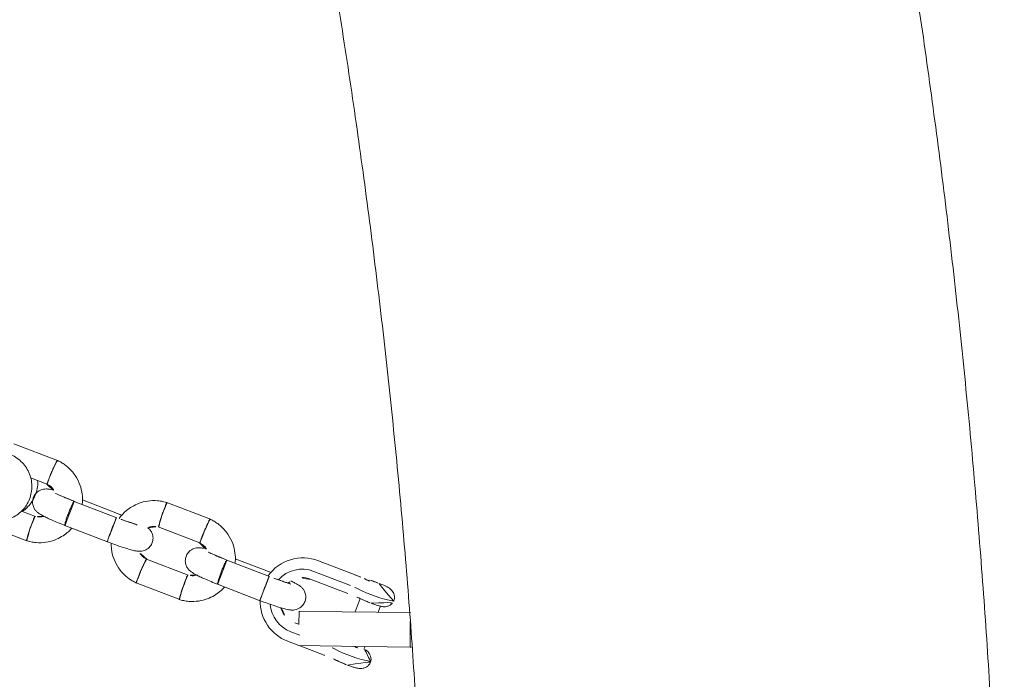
# Model space of a CAD drawing. Extents: x 5459245 to 5462690, y 5971016 to 5972523.
# Tile 161 of 198: x 5462453.623 to 5462453.851, y 5972213.362 to 5972213.515. Entities that reach past the tile are written whole.
import ezdxf

# ---------------------------------------------------------------- set-up
doc = ezdxf.new("R2010")
doc.units = 0
doc.layers.add('A_MAŁA ARCHITEKTURA', color=195, linetype='CONTINUOUS', lineweight=9)

# ---------------------------------------------------------------- blocks, each defined once
blk = doc.blocks.new('A$C43995eb0')
at = {"layer": 'A_MAŁA ARCHITEKTURA', "linetype": 'Continuous'}
for p, q in [((1217.99, 788.15), (1223.3, 790.79)), ((1223.3, 790.79), (1223.16, 791.07)), ((1230.34, 776.58), (1223.3, 790.79)), ((1223.17, 773.03), (1216.14, 787.24)), ((1228.64, 781.51), (1227.94, 781.44)), ((1219.47, 780.51), (1217.93, 780.35)), ((1234.76, 767.65), (1230.34, 776.58)), ((1213.71, 775.58), (1213.73, 775.41)), ((1218.54, 775.38), (1221.83, 775.74)), ((1234.06, 773.97), (1234.06, 773.96)), ((1214.22, 771.82), (1215.17, 762.77)), ((1214.22, 771.81), (1214.22, 771.82)), ((1216.89, 771.98), (1217.84, 762.93)), ((1218.79, 772.3), (1218.79, 772.31)), ((1219.75, 763.25), (1218.79, 772.3)), ((1227.59, 764.1), (1223.17, 773.03)), ((1234.72, 767.74), (1234.06, 773.96)), ((1234.73, 767.64), (1234.76, 767.65)), ((1235.02, 764.91), (1234.73, 767.64)), ((1227.59, 764.1), (1230.35, 765.47)), ((1230.33, 765.46), (1230.44, 764.43)), ((1232.72, 764.55), (1232.48, 766.77)), ((1215.17, 762.77), (1215.18, 762.76)), ((1230.45, 764.43), (1230.44, 764.43)), ((1222.59, 754.26), (1223.53, 745.36)), ((1223.57, 754.33), (1224.68, 743.83)), ((1230.65, 744.44), (1229.54, 754.97)), ((1238.96, 727.44), (1237.82, 738.22)), ((1217.99, 736.08), (1219.13, 725.3)), ((1225.07, 726.12), (1223.99, 736.42)), ((1231.88, 737.4), (1232.97, 727.1)), ((1226.49, 717.37), (1226.53, 716.95)), ((1226.51, 717.09), (1227.51, 707.61)), ((1234.63, 706.7), (1233.52, 717.22)), ((1227.55, 716.58), (1228.66, 706.08)), ((1228.39, 694.59), (1227.96, 698.67)), ((1235.86, 699.66), (1236.22, 696.23)), ((1242.94, 689.69), (1241.8, 700.47)), ((1221.97, 698.33), (1223.11, 687.55))]:
    blk.add_line(p, q, dxfattribs=at)
at = {"layer": 'A_MAŁA ARCHITEKTURA', "linetype": 'Continuous', "flags": 128}
blk.add_lwpolyline([(1222.92, 758.9), (1222.9, 758.91), (1222.49, 759.11)], dxfattribs=at)
at = {"layer": 'A_MAŁA ARCHITEKTURA', "linetype": 'Continuous'}
for centre, radius, start, end in [((1201.6, 775.86), 30.04, 359.1521, 16.1682), ((1186.37, 774.21), 30.39, 359.2245, 16.0438), ((1222.56, 779.17), 6.51, 359.6912, 21.0481), ((1281.5, 779.26), 47.74, 181.9932, 186.3668), ((1159.88, 766.31), 54.62, 5.7792, 9.7719), ((1261.67, 777.11), 47.74, 181.9932, 186.3668), ((1265.92, 777.57), 47.43, 181.9932, 186.3668), ((1254.97, 776.22), 23.36, 181.9728, 186.1077), ((1240.61, 774.63), 23.87, 181.9932, 186.3668), ((1225.04, 763.87), 10.03, 296.1758, 6.0035), ((1225.07, 763.8), 9.95, 185.9606, 261.503), ((1225.26, 763.7), 7.46, 185.9579, 254.7693), ((1225.09, 763.82), 5.37, 185.9692, 246.0386), ((1225.06, 763.86), 5.42, 314.5785, 5.9962), ((1225.06, 763.86), 5.42, 314.7162, 5.9962), ((1225.24, 763.76), 7.52, 302.231, 5.9991)]:
    blk.add_arc(centre, radius, start, end, dxfattribs=at)
for points, knots in [([(2041.28, 1160.34), (2037.12, 1160.29), (2025.22, 1160.14), (2005.58, 1159.65), (1982.35, 1158.76), (1959.14, 1157.56), (1935.95, 1156.04), (1912.77, 1154.21), (1889.62, 1152.06), (1866.49, 1149.6), (1843.39, 1146.82), (1820.32, 1143.73), (1797.29, 1140.32), (1774.3, 1136.61), (1751.36, 1132.58), (1728.46, 1128.23), (1705.61, 1123.58), (1682.81, 1118.62), (1660.07, 1113.35), (1637.4, 1107.77), (1614.78, 1101.88), (1592.24, 1095.68), (1569.77, 1089.18), (1547.37, 1082.37), (1525.05, 1075.26), (1502.81, 1067.85), (1480.65, 1060.13), (1458.58, 1052.11), (1436.61, 1043.8), (1414.73, 1035.18), (1392.95, 1026.27), (1371.26, 1017.06), (1349.69, 1007.56), (1328.22, 997.76), (1306.86, 987.68), (1285.62, 977.3), (1264.5, 966.64), (1243.5, 955.68), (1222.62, 944.45), (1201.87, 932.93), (1181.25, 921.13), (1160.77, 909.05), (1140.42, 896.69), (1120.21, 884.05), (1100.15, 871.14), (1080.23, 857.96), (1060.46, 844.51), (1040.85, 830.79), (1021.39, 816.8), (1002.08, 802.55), (982.94, 788.04), (963.97, 773.27), (945.16, 758.24), (926.52, 742.96), (908.06, 727.42), (889.77, 711.64), (871.66, 695.6), (853.73, 679.32), (835.99, 662.8), (818.43, 646.04), (801.07, 629.03), (784.45, 612.38), (773.72, 601.3), (768.63, 596.05)], [0, 0, 0, 0, 0.008873, 0.025401, 0.041929, 0.058457, 0.074985, 0.091514, 0.108042, 0.124571, 0.1411, 0.157629, 0.174159, 0.190689, 0.20722, 0.223751, 0.240282, 0.256814, 0.273347, 0.28988, 0.306414, 0.322948, 0.339484, 0.35602, 0.372556, 0.389094, 0.405632, 0.422171, 0.438711, 0.455252, 0.471794, 0.488336, 0.50488, 0.521424, 0.53797, 0.554516, 0.571064, 0.587612, 0.604161, 0.620712, 0.637263, 0.653816, 0.670369, 0.686924, 0.70348, 0.720036, 0.736594, 0.753153, 0.769713, 0.786274, 0.802835, 0.819398, 0.835962, 0.852527, 0.869093, 0.88566, 0.902228, 0.918797, 0.935367, 0.951938, 0.968509, 0.985082, 1, 1, 1, 1]), ([(919.82, 558.91), (920.83, 559.88), (927.44, 566.25), (939.84, 577.78), (957.02, 593.51), (974.41, 608.96), (991.96, 624.18), (1009.69, 639.15), (1027.6, 653.86), (1045.67, 668.32), (1063.9, 682.52), (1082.3, 696.47), (1100.86, 710.15), (1119.58, 723.57), (1138.45, 736.73), (1157.47, 749.62), (1176.63, 762.23), (1195.94, 774.58), (1215.13, 786.51), (1227.95, 794.18), (1234.24, 797.94)], [0, 0, 0, 0, 0.010452, 0.0687627, 0.1270773, 0.1853958, 0.2437183, 0.3020449, 0.3603755, 0.4187103, 0.4770493, 0.5353925, 0.59374, 0.6520919, 0.710448, 0.7688086, 0.8271735, 0.8855429, 0.9439167, 1, 1, 1, 1]), ([(1230.45, 784.2), (1230.38, 784.18), (1230.05, 784.13), (1229.58, 783.82), (1229.12, 783.37), (1228.83, 782.88), (1228.67, 782.43), (1228.59, 782.05), (1228.57, 781.76), (1228.57, 781.58), (1228.57, 781.5)], [0, 0, 0, 0, 0.056443, 0.251475, 0.415661, 0.558831, 0.684746, 0.795027, 0.908675, 1, 1, 1, 1]), ([(1233.62, 779.79), (1233.59, 780.02), (1233.53, 780.58), (1233.41, 781.37), (1233.29, 781.97), (1233.16, 782.43), (1232.97, 782.91), (1232.63, 783.41), (1232.1, 783.87), (1231.39, 784.18), (1230.8, 784.3), (1230.49, 784.22), (1230.45, 784.2)], [0, 0, 0, 0, 0.101371, 0.240684, 0.388276, 0.482303, 0.56165, 0.645535, 0.750831, 0.860327, 0.981309, 1, 1, 1, 1]), ([(1215.58, 782.58), (1215.31, 782.54), (1214.81, 782.45), (1214.21, 782.04), (1213.78, 781.58), (1213.52, 781.1), (1213.38, 780.66), (1213.32, 780.28), (1213.29, 779.9), (1213.3, 779.4), (1213.34, 778.63), (1213.4, 777.91), (1213.44, 777.49), (1213.45, 777.4)], [0, 0, 0, 0, 0.111051, 0.214131, 0.301925, 0.378608, 0.44619, 0.50525, 0.571703, 0.688795, 0.822069, 0.961466, 1, 1, 1, 1]), ([(1218.35, 778.13), (1218.32, 778.36), (1218.26, 778.91), (1218.14, 779.7), (1218.02, 780.31), (1217.9, 780.77), (1217.72, 781.23), (1217.39, 781.73), (1216.89, 782.19), (1216.26, 782.52), (1215.8, 782.56), (1215.58, 782.58)], [0, 0, 0, 0, 0.105386, 0.253319, 0.409491, 0.506652, 0.590307, 0.679285, 0.787947, 0.901615, 1, 1, 1, 1]), ([(1233.81, 777.39), (1233.81, 777.52), (1233.8, 777.87), (1233.75, 778.59), (1233.68, 779.31), (1233.63, 779.71), (1233.62, 779.79)], [0, 0, 0, 0, 0.191121, 0.540271, 0.90522, 1, 1, 1, 1]), ([(1213.45, 777.4), (1213.48, 777.18), (1213.54, 776.63), (1213.64, 775.94), (1213.7, 775.55), (1213.73, 775.41)], [0, 0, 0, 0, 0.311177, 0.748997, 1, 1, 1, 1]), ([(1218.54, 775.7), (1218.54, 775.83), (1218.53, 776.19), (1218.48, 776.91), (1218.41, 777.64), (1218.36, 778.04), (1218.35, 778.13)], [0, 0, 0, 0, 0.190006, 0.537174, 0.900082, 1, 1, 1, 1]), ([(1229.58, 754.58), (1229.52, 755.15), (1229.39, 756.24), (1229.14, 758.12), (1228.87, 759.83), (1228.6, 761.1), (1228.44, 761.76), (1228.11, 762.64), (1227.43, 763.58), (1226.54, 764.11), (1225.74, 764.3), (1225.02, 764.32), (1224.16, 764.13), (1223.28, 763.58), (1222.79, 762.96), (1222.56, 762.52), (1222.4, 762.11), (1222.27, 761.49), (1222.22, 760.49), (1222.21, 759.63), (1222.23, 759.22), (1222.23, 759.18)], [0, 0, 0, 0, 0.074597, 0.142283, 0.255072, 0.33797, 0.390666, 0.438286, 0.498777, 0.56183, 0.588836, 0.612444, 0.656858, 0.706677, 0.74812, 0.763927, 0.782056, 0.843003, 0.936094, 0.994151, 1, 1, 1, 1]), ([(1222.9, 759.55), (1222.89, 759.55), (1222.87, 759.56), (1222.89, 759.4), (1222.94, 759.03), (1223.05, 758.33), (1223.21, 757.26), (1223.41, 755.74), (1223.55, 754.55), (1223.62, 753.91)], [0, 0, 0, 0, 0.023508, 0.119986, 0.241306, 0.388819, 0.563636, 0.766662, 1, 1, 1, 1]), ([(1223.59, 754.24), (1223.59, 754.24), (1223.58, 754.24), (1223.6, 754.24), (1223.61, 754.25)], [0, 0, 0, 0, 0.187362, 1, 1, 1, 1]), ([(1223.59, 754.24), (1223.59, 754.24), (1223.62, 754.24), (1223.79, 754.25), (1224.36, 754.3), (1225.18, 754.38), (1225.99, 754.47), (1226.65, 754.54), (1227.15, 754.59), (1227.79, 754.66), (1228.52, 754.75), (1229.18, 754.83), (1229.51, 754.88), (1229.53, 754.88), (1229.53, 754.89)], [0, 0, 0, 0, 0.004379, 0.114036, 0.223692, 0.333335, 0.442956, 0.497167, 0.551373, 0.605579, 0.715172, 0.824778, 0.934424, 1, 1, 1, 1]), ([(1224.47, 745.79), (1224.34, 745.75), (1223.58, 745.51), (1222.25, 744.71), (1220.55, 743.27), (1219.1, 741.25), (1218.35, 739.33), (1218.07, 737.81), (1217.98, 736.85), (1217.99, 736.2), (1218, 735.89)], [0, 0, 0, 0, 0.032398, 0.188722, 0.364085, 0.558457, 0.771809, 0.847368, 0.92505, 1, 1, 1, 1]), ([(1224.54, 738.4), (1224.56, 738.29), (1224.64, 737.92), (1224.74, 737.53), (1225.07, 736.63), (1225.75, 735.7), (1226.64, 735.16), (1227.44, 734.98), (1228.16, 734.95), (1229.03, 735.14), (1229.9, 735.7), (1230.39, 736.32), (1230.62, 736.76), (1230.78, 737.17), (1230.91, 737.79), (1230.97, 738.78), (1230.96, 740), (1230.91, 741.27), (1230.8, 742.82), (1230.69, 743.98), (1230.63, 744.58)], [0, 0, 0, 0, 0.02229, 0.081306, 0.134638, 0.202383, 0.272999, 0.303244, 0.329683, 0.379423, 0.435217, 0.481631, 0.499334, 0.519637, 0.587893, 0.692151, 0.75717, 0.83035, 0.911435, 1, 1, 1, 1]), ([(1224.69, 743.81), (1224.69, 743.81), (1224.72, 743.78), (1224.9, 743.74), (1225.47, 743.73), (1226.3, 743.76), (1227.11, 743.82), (1227.78, 743.89), (1228.27, 743.94), (1228.91, 744.03), (1229.64, 744.14), (1230.29, 744.27), (1230.62, 744.38), (1230.66, 744.44), (1230.64, 744.46), (1230.64, 744.46)], [0, 0, 0, 0, 0.004287, 0.111621, 0.218955, 0.326276, 0.433577, 0.48664, 0.539698, 0.592756, 0.700028, 0.807313, 0.914638, 0.995713, 1, 1, 1, 1]), ([(1237.85, 738.04), (1237.78, 738.41), (1237.63, 739.19), (1237.11, 740.66), (1236.21, 742.29), (1234.84, 743.83), (1233.38, 744.95), (1231.96, 745.67), (1230.99, 746.04), (1230.51, 746.14), (1230.47, 746.15)], [0, 0, 0, 0, 0.098812, 0.204547, 0.400896, 0.577576, 0.73455, 0.871788, 0.989269, 1, 1, 1, 1]), ([(1224.66, 743.97), (1224.71, 743.48), (1224.8, 742.54), (1224.92, 741.03), (1225, 739.79), (1225, 739.07), (1225.03, 739.06), (1225.04, 739.06)], [0, 0, 0, 0, 0.204259, 0.387014, 0.688908, 0.911137, 1, 1, 1, 1]), ([(1224.69, 743.81), (1224.69, 743.81), (1224.68, 743.82), (1224.69, 743.83), (1224.7, 743.83)], [0, 0, 0, 0, 0.1873624, 1, 1, 1, 1]), ([(1223.99, 736.26), (1224, 736.62), (1224.03, 737.28), (1224.36, 738.28), (1224.8, 738.79), (1225.04, 739.06)], [0, 0, 0, 0, 0.347957, 0.646094, 1, 1, 1, 1]), ([(1230.96, 739.11), (1231.01, 739.07), (1231.32, 738.78), (1231.67, 738.15), (1231.8, 737.54), (1231.85, 737.29)], [0, 0, 0, 0, 0.095922, 0.616955, 1, 1, 1, 1]), ([(1235.09, 737.61), (1235.07, 737.6), (1234.73, 737.55), (1234.04, 737.46), (1233.12, 737.35), (1232.4, 737.28), (1232.03, 737.27), (1231.9, 737.28), (1231.9, 737.29), (1231.9, 737.3)], [0, 0, 0, 0, 0.0083, 0.216134, 0.42397, 0.631792, 0.839568, 0.942307, 1, 1, 1, 1]), ([(1235.09, 737.61), (1235.1, 737.61), (1235.44, 737.66), (1236.11, 737.76), (1236.96, 737.91), (1237.56, 738.04), (1237.82, 738.12), (1237.82, 738.15), (1237.83, 738.15)], [0, 0, 0, 0, 0.0089145, 0.2321351, 0.4553541, 0.6785458, 0.901695, 1, 1, 1, 1]), ([(1221.22, 736.1), (1221.2, 736.09), (1221.18, 736.09), (1221.11, 736.09), (1220.9, 736.07), (1220.37, 736.04), (1219.57, 736), (1218.76, 735.97), (1218.2, 735.97), (1218, 735.99), (1218.01, 736.01), (1218.01, 736.01)], [0, 0, 0, 0, 0.008223, 0.014446, 0.039344, 0.139246, 0.341142, 0.547016, 0.752856, 0.958656, 1, 1, 1, 1]), ([(1221.22, 736.1), (1221.23, 736.1), (1221.25, 736.1), (1221.32, 736.1), (1221.53, 736.12), (1222.05, 736.16), (1222.8, 736.23), (1223.5, 736.31), (1223.93, 736.37), (1223.95, 736.4), (1223.96, 736.42)], [0, 0, 0, 0, 0.008949, 0.015723, 0.042822, 0.151556, 0.3713, 0.595395, 0.819454, 1, 1, 1, 1]), ([(1222.31, 725.67), (1222.33, 725.67), (1222.67, 725.72), (1223.34, 725.82), (1224.19, 725.97), (1224.79, 726.1), (1225.04, 726.18), (1225.05, 726.21), (1225.06, 726.22)], [0, 0, 0, 0, 0.00894, 0.2328, 0.45666, 0.680507, 0.904304, 1, 1, 1, 1]), ([(1226.34, 724.06), (1226.17, 724.21), (1225.73, 724.61), (1225.28, 725.36), (1225.15, 725.97), (1225.1, 726.23)], [0, 0, 0, 0, 0.269575, 0.690765, 1, 1, 1, 1]), ([(1233.56, 716.83), (1233.5, 717.41), (1233.37, 718.5), (1233.12, 720.37), (1232.85, 722.08), (1232.58, 723.36), (1232.42, 724.01), (1232.09, 724.9), (1231.41, 725.83), (1230.52, 726.37), (1229.72, 726.55), (1229, 726.58), (1228.14, 726.39), (1227.26, 725.84), (1226.77, 725.21), (1226.54, 724.77), (1226.41, 724.45), (1226.37, 724.22), (1226.34, 724.06)], [0, 0, 0, 0, 0.090561, 0.172733, 0.30966, 0.4103, 0.474272, 0.532085, 0.605521, 0.682068, 0.714854, 0.743514, 0.797433, 0.857913, 0.908226, 0.927417, 0.949425, 1, 1, 1, 1]), ([(1232.96, 727.26), (1232.95, 726.9), (1232.92, 726.24), (1232.64, 725.34), (1232.28, 724.92), (1232.12, 724.73)], [0, 0, 0, 0, 0.391356, 0.726674, 1, 1, 1, 1]), ([(1236.18, 727.18), (1236.17, 727.18), (1235.82, 727.15), (1235.13, 727.11), (1234.2, 727.07), (1233.48, 727.05), (1233.11, 727.06), (1232.98, 727.08), (1232.98, 727.09), (1232.98, 727.1)], [0, 0, 0, 0, 0.008224, 0.214149, 0.420074, 0.625987, 0.831854, 0.933648, 1, 1, 1, 1]), ([(1233.41, 718.15), (1233.81, 718.36), (1234.88, 718.9), (1236.4, 720.26), (1237.86, 722.26), (1238.6, 724.19), (1238.88, 725.71), (1238.97, 726.67), (1238.96, 727.32), (1238.95, 727.63)], [0, 0, 0, 0, 0.117213, 0.308033, 0.519539, 0.751696, 0.833915, 0.918445, 1, 1, 1, 1]), ([(1236.18, 727.18), (1236.2, 727.18), (1236.55, 727.2), (1237.22, 727.26), (1238.07, 727.34), (1238.68, 727.42), (1238.94, 727.47), (1238.95, 727.5), (1238.95, 727.5)], [0, 0, 0, 0, 0.008959, 0.233296, 0.457632, 0.68194, 0.906206, 1, 1, 1, 1]), ([(1219.1, 725.48), (1219.17, 725.11), (1219.32, 724.33), (1219.84, 722.86), (1220.74, 721.23), (1222.11, 719.68), (1223.57, 718.57), (1224.99, 717.83), (1226.28, 717.4), (1227.1, 717.2), (1227.48, 717.16), (1227.48, 717.16)], [0, 0, 0, 0, 0.090828, 0.18802, 0.368505, 0.530909, 0.675199, 0.801349, 0.909338, 0.999151, 1, 1, 1, 1]), ([(1222.31, 725.67), (1222.3, 725.66), (1221.96, 725.61), (1221.27, 725.52), (1220.35, 725.41), (1219.63, 725.35), (1219.26, 725.33), (1219.13, 725.35), (1219.13, 725.36), (1219.13, 725.37)], [0, 0, 0, 0, 0.008239, 0.214542, 0.420843, 0.62712, 0.833357, 0.935346, 1, 1, 1, 1]), ([(1226.88, 721.54), (1226.89, 721.46), (1226.93, 721.24), (1227.03, 720.58), (1227.19, 719.51), (1227.39, 718), (1227.53, 716.8), (1227.6, 716.16)], [0, 0, 0, 0, 0.099968, 0.274961, 0.482345, 0.723193, 1, 1, 1, 1]), ([(1226.52, 717.07), (1226.52, 717.07), (1226.52, 717.07), (1226.52, 717.08), (1226.51, 717.08), (1226.51, 717.09), (1226.51, 717.09)], [0, 0, 0, 0, 0.185934, 0.326658, 0.889661, 1, 1, 1, 1]), ([(1227.57, 716.5), (1227.57, 716.5), (1227.6, 716.49), (1227.77, 716.51), (1228.34, 716.56), (1229.16, 716.64), (1229.97, 716.72), (1230.63, 716.79), (1231.13, 716.85), (1231.77, 716.92), (1232.5, 717), (1233.15, 717.08), (1233.49, 717.13), (1233.51, 717.14), (1233.51, 717.14)], [0, 0, 0, 0, 0.004379, 0.114036, 0.223692, 0.333335, 0.442956, 0.497167, 0.551373, 0.605579, 0.715172, 0.824778, 0.934424, 1, 1, 1, 1]), ([(1227.57, 716.5), (1227.57, 716.5), (1227.56, 716.5), (1227.57, 716.5), (1227.58, 716.5)], [0, 0, 0, 0, 0.187362, 1, 1, 1, 1]), ([(1228.45, 708.04), (1228.32, 708), (1227.56, 707.77), (1226.23, 706.96), (1224.53, 705.53), (1223.07, 703.51), (1222.33, 701.58), (1222.05, 700.06), (1221.96, 699.1), (1221.97, 698.46), (1221.98, 698.14)], [0, 0, 0, 0, 0.032398, 0.188722, 0.364085, 0.558457, 0.771809, 0.847368, 0.92505, 1, 1, 1, 1]), ([(1241.83, 700.29), (1241.76, 700.67), (1241.61, 701.44), (1241.09, 702.91), (1240.19, 704.55), (1238.82, 706.09), (1237.36, 707.2), (1235.94, 707.93), (1234.97, 708.29), (1234.49, 708.39), (1234.45, 708.4)], [0, 0, 0, 0, 0.098812, 0.204547, 0.400896, 0.577576, 0.73455, 0.871788, 0.989269, 1, 1, 1, 1]), ([(1228.52, 700.65), (1228.54, 700.55), (1228.62, 700.17), (1228.72, 699.79), (1229.05, 698.88), (1229.73, 697.96), (1230.62, 697.42), (1231.42, 697.23), (1232.14, 697.21), (1233, 697.4), (1233.88, 697.95), (1234.37, 698.57), (1234.6, 699.01), (1234.76, 699.42), (1234.89, 700.04), (1234.95, 701.03), (1234.94, 702.26), (1234.89, 703.52), (1234.78, 705.08), (1234.67, 706.23), (1234.61, 706.84)], [0, 0, 0, 0, 0.02229, 0.081306, 0.134638, 0.202383, 0.272999, 0.303244, 0.329683, 0.379423, 0.435217, 0.481631, 0.499334, 0.519637, 0.587893, 0.692151, 0.75717, 0.83035, 0.911435, 1, 1, 1, 1]), ([(1228.64, 706.23), (1228.69, 705.74), (1228.78, 704.8), (1228.9, 703.28), (1228.98, 702.04), (1228.98, 701.33), (1229.01, 701.32), (1229.02, 701.31)], [0, 0, 0, 0, 0.204259, 0.387014, 0.688908, 0.911137, 1, 1, 1, 1]), ([(1228.67, 706.07), (1228.67, 706.07), (1228.66, 706.07), (1228.67, 706.08), (1228.68, 706.09)], [0, 0, 0, 0, 0.1873624, 1, 1, 1, 1]), ([(1228.67, 706.07), (1228.67, 706.07), (1228.7, 706.04), (1228.88, 706), (1229.45, 705.98), (1230.28, 706.02), (1231.09, 706.08), (1231.76, 706.14), (1232.25, 706.2), (1232.89, 706.28), (1233.62, 706.39), (1234.27, 706.53), (1234.6, 706.64), (1234.64, 706.69), (1234.62, 706.71), (1234.62, 706.71)], [0, 0, 0, 0, 0.004287, 0.111621, 0.218955, 0.326276, 0.433577, 0.48664, 0.539698, 0.592756, 0.700028, 0.807313, 0.914638, 0.995713, 1, 1, 1, 1]), ([(1227.97, 698.52), (1227.98, 698.87), (1228.01, 699.54), (1228.34, 700.53), (1228.78, 701.04), (1229.02, 701.32)], [0, 0, 0, 0, 0.347957, 0.646094, 1, 1, 1, 1]), ([(1234.94, 701.37), (1234.99, 701.32), (1235.3, 701.03), (1235.65, 700.41), (1235.78, 699.8), (1235.83, 699.54)], [0, 0, 0, 0, 0.095922, 0.616955, 1, 1, 1, 1]), ([(1225.19, 698.35), (1225.21, 698.35), (1225.23, 698.35), (1225.29, 698.36), (1225.51, 698.37), (1226.03, 698.41), (1226.78, 698.48), (1227.48, 698.56), (1227.91, 698.63), (1227.93, 698.66), (1227.94, 698.67)], [0, 0, 0, 0, 0.008949, 0.015723, 0.042822, 0.151556, 0.3713, 0.595395, 0.819454, 1, 1, 1, 1]), ([(1239.06, 699.86), (1239.05, 699.86), (1238.71, 699.81), (1238.02, 699.71), (1237.1, 699.6), (1236.38, 699.54), (1236.01, 699.52), (1235.88, 699.53), (1235.88, 699.55), (1235.88, 699.55)], [0, 0, 0, 0, 0.0083, 0.216134, 0.42397, 0.631792, 0.839568, 0.942307, 1, 1, 1, 1]), ([(1239.06, 699.86), (1239.08, 699.86), (1239.42, 699.91), (1240.09, 700.02), (1240.93, 700.17), (1241.54, 700.3), (1241.79, 700.37), (1241.8, 700.4), (1241.81, 700.41)], [0, 0, 0, 0, 0.0089145, 0.2321351, 0.4553541, 0.6785458, 0.901695, 1, 1, 1, 1]), ([(1225.19, 698.35), (1225.18, 698.35), (1225.16, 698.35), (1225.09, 698.34), (1224.88, 698.33), (1224.35, 698.29), (1223.55, 698.25), (1222.74, 698.22), (1222.18, 698.23), (1221.97, 698.25), (1221.98, 698.27), (1221.99, 698.27)], [0, 0, 0, 0, 0.008223, 0.014446, 0.039344, 0.139246, 0.341142, 0.547016, 0.752856, 0.958656, 1, 1, 1, 1]), ([(1238.24, 682.11), (1238.33, 682.17), (1238.88, 682.5), (1239.71, 683.35), (1240.66, 684.63), (1241.32, 686.09), (1241.67, 687.65), (1241.72, 689.25), (1241.44, 690.83), (1240.86, 692.32), (1239.99, 693.67), (1238.88, 694.81), (1237.56, 695.72), (1236.09, 696.34), (1234.53, 696.66), (1232.93, 696.66), (1231.36, 696.35), (1229.89, 695.74), (1228.56, 694.84), (1227.44, 693.7), (1226.57, 692.36), (1225.97, 690.88), (1225.68, 689.3), (1225.71, 687.7), (1226.05, 686.14), (1226.7, 684.68), (1227.62, 683.36), (1228.79, 682.29), (1229.81, 681.59), (1230.46, 681.36), (1230.61, 681.31)], [0, 0, 0, 0, 0.007885, 0.045596, 0.083321, 0.121058, 0.158803, 0.19655, 0.234295, 0.272031, 0.309757, 0.347468, 0.385167, 0.422855, 0.460535, 0.498213, 0.535893, 0.573581, 0.611281, 0.648994, 0.686722, 0.724461, 0.762207, 0.799954, 0.837698, 0.875432, 0.913154, 0.950863, 0.988559, 1, 1, 1, 1]), ([(1236.2, 696.39), (1236.17, 696.41), (1235.7, 696.74), (1234.64, 697.11), (1233.1, 697.45), (1231.49, 697.46), (1229.94, 697.13), (1228.82, 696.73), (1228.3, 696.36), (1228.21, 696.3)], [0, 0, 0, 0, 0.014695, 0.204165, 0.393598, 0.583015, 0.772446, 0.961917, 1, 1, 1, 1])]:
    blk.add_open_spline(points, degree=3, knots=knots, dxfattribs=at)

msp = doc.modelspace()

# ---------------------------------------------------------------- block references
at = {"layer": 'A_MAŁA ARCHITEKTURA', "xscale": 0.001, "yscale": 0.001, "zscale": 0.001, "rotation": 242.9301705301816}
msp.add_blockref('A$C43995eb0', (5462453.5658, 5972214.81866), dxfattribs=at)

doc.saveas('drawing.dxf')
